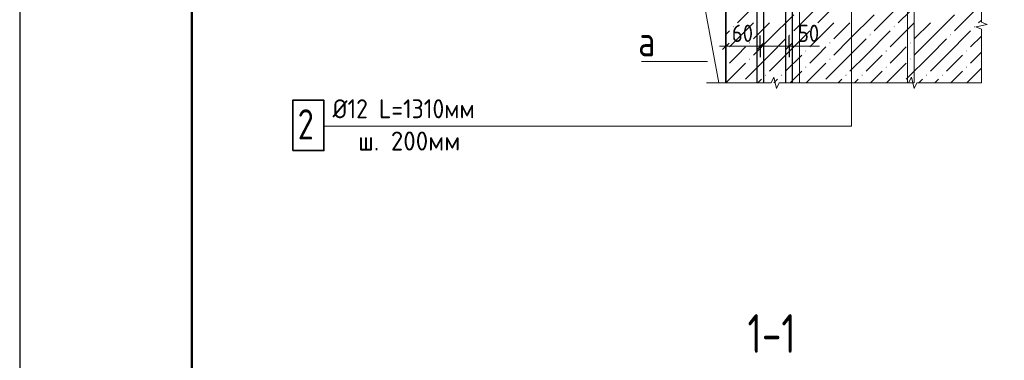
# Model space of a CAD drawing. Header units: millimetres. Extents: x 0 to 50400, y 0 to 35640.
# Tile 7 of 14: x 0 to 13715, y 21784 to 26525. Entities that reach past the tile are written whole.
import ezdxf

# ---------------------------------------------------------------- set-up
doc = ezdxf.new("R2010")
doc.units = ezdxf.units.MM
for name, color, linetype, lineweight in [('Standard', 7, 'Continuous', 25), ('Размерная линия_ общее', 7, 'Continuous', 13), ('Текст_ общее', 7, 'Continuous', 25)]:
    doc.layers.add(name, color=color, linetype=linetype, lineweight=lineweight)
doc.styles.add('ISOCPEUR', font='txt')

msp = doc.modelspace()

# ---------------------------------------------------------------- hatches: boundary and pattern name
at = {"layer": 'Standard', "linetype": 'Continuous', "lineweight": 13, "transparency": 33554687}
for points in [[(9934, 26425), (9941, 26433), (9949, 26425), (9941, 26418)], [(11054, 26425), (11061, 26433), (11069, 26425), (11061, 26418)], [(12174, 26425), (12181, 26433), (12189, 26425), (12181, 26418)], [(13294, 26425), (13301, 26433), (13309, 26425), (13301, 26418)], [(10158, 26201), (10165, 26209), (10173, 26201), (10165, 26194)], [(10718, 26313), (10725, 26321), (10733, 26313), (10725, 26306)], [(11278, 26201), (11285, 26209), (11293, 26201), (11285, 26194)], [(11838, 26313), (11845, 26321), (11853, 26313), (11845, 26306)], [(12398, 26201), (12405, 26209), (12413, 26201), (12405, 26194)], [(12958, 26313), (12965, 26321), (12973, 26313), (12965, 26306)], [(9836, 26091), (9837, 26089), (9836, 26088)], [(10942, 26089), (10949, 26097), (10957, 26089), (10949, 26082)], [(12062, 26089), (12069, 26097), (12077, 26089), (12069, 26082)], [(13182, 26089), (13189, 26097), (13197, 26089), (13189, 26082)], [(10158, 25977), (10165, 25985), (10173, 25977), (10165, 25970)], [(11278, 25977), (11285, 25985), (11293, 25977), (11285, 25970)], [(12398, 25977), (12405, 25985), (12413, 25977), (12405, 25970)], [(9836, 25867), (9837, 25865), (9836, 25864)], [(10942, 25865), (10949, 25873), (10957, 25865), (10949, 25858)], [(12062, 25865), (12069, 25873), (12077, 25865), (12069, 25858)], [(13182, 25865), (13189, 25873), (13197, 25865), (13189, 25858)], [(10050, 25646), (10053, 25649), (10057, 25646)], [(10382, 25753), (10389, 25761), (10397, 25753), (10389, 25746)], [(10606, 25753), (10613, 25761), (10621, 25753), (10613, 25746)], [(11170, 25646), (11173, 25649), (11177, 25646)], [(11502, 25753), (11509, 25761), (11517, 25753), (11509, 25746)], [(11726, 25753), (11733, 25761), (11741, 25753), (11733, 25746)], [(12290, 25646), (12293, 25649), (12297, 25646)], [(12622, 25753), (12629, 25761), (12637, 25753), (12629, 25746)], [(12846, 25753), (12853, 25761), (12861, 25753), (12853, 25746)]]:
    msp.add_hatch(color=7, dxfattribs=at).paths.add_polyline_path(points, flags=16)

# ---------------------------------------------------------------- linework, layer by layer
at = {"layer": 'Standard', "color": 7, "linetype": 'Continuous', "lineweight": 25, "transparency": 33554687}
for p, q in [((2400, 35040), (2400, 1270)), ((10268, 30990), (10268, 25646)), ((10668, 30990), (10668, 25646))]:
    msp.add_line(p, q, dxfattribs=at)
at = {"layer": 'Standard', "color": 7, "linetype": 'Continuous', "lineweight": 13, "transparency": 33554687}
for p, q in [((13396, 27238), (13396, 26490)), ((13396, 26490), (13476, 26458)), ((13476, 26458), (13316, 26426)), ((13316, 26426), (13396, 26394)), ((13396, 26394), (13396, 25646)), ((10716, 26155), (11140, 26155)), ((9579, 25942), (8659, 25942)), ((10504, 25726), (10466, 25646)), ((10543, 25566), (10504, 25726)), ((12420, 25726), (12381, 25646)), ((12458, 25566), (12420, 25726)), ((9566, 25646), (9566, 25646)), ((10466, 25646), (9566, 25646)), ((10581, 25646), (10543, 25566)), ((11481, 25646), (10581, 25646)), ((12381, 25646), (11481, 25646)), ((12496, 25646), (12458, 25566)), ((13396, 25646), (12496, 25646)), ((13396, 25646), (13396, 25646)), ((13396, 25646), (13396, 25646))]:
    msp.add_line(p, q, dxfattribs=at)
at = {"layer": 'Standard', "color": 254, "linetype": 'Continuous', "lineweight": 13, "transparency": 33554687}
for p, q in [((10333, 26817), (9997, 26481)), ((11453, 26817), (11117, 26481)), ((12573, 26817), (12237, 26481)), ((11117, 26705), (10781, 26369)), ((12237, 26705), (11901, 26369)), ((13357, 26705), (13021, 26369)), ((10221, 26481), (9885, 26145)), ((10445, 26481), (10221, 26257)), ((10445, 26257), (10781, 26593)), ((11341, 26481), (11005, 26145)), ((11565, 26481), (11341, 26257)), ((11565, 26257), (11901, 26593)), ((12461, 26481), (12125, 26145)), ((12685, 26481), (12461, 26257)), ((12685, 26257), (13021, 26593)), ((13396, 26520), (13357, 26481)), ((9836, 26319), (9885, 26369)), ((10669, 26033), (11005, 26369)), ((11789, 26033), (12125, 26369)), ((12909, 26033), (13245, 26369)), ((10445, 26257), (10221, 26033)), ((10669, 26257), (10445, 26033)), ((11565, 26257), (11341, 26033)), ((11789, 26257), (11565, 26033)), ((12685, 26257), (12461, 26033)), ((12909, 26257), (12685, 26033)), ((13396, 26296), (13245, 26145)), ((9997, 26033), (10109, 26145)), ((11117, 26033), (11229, 26145)), ((12237, 26033), (12349, 26145)), ((13357, 26033), (13396, 26072)), ((10109, 25921), (9836, 25647)), ((9885, 25921), (9997, 26033)), ((10445, 26033), (10109, 25697)), ((10669, 26033), (10445, 25809)), ((10893, 26033), (10669, 25809)), ((11229, 25921), (10954, 25646)), ((11005, 25921), (11117, 26033)), ((11565, 26033), (11229, 25697)), ((11789, 26033), (11565, 25809)), ((12013, 26033), (11789, 25809)), ((12349, 25921), (12074, 25646)), ((12125, 25921), (12237, 26033)), ((12685, 26033), (12349, 25697)), ((12909, 26033), (12685, 25809)), ((13133, 26033), (12909, 25809)), ((13245, 25921), (13357, 26033)), ((10893, 25809), (10730, 25646)), ((12013, 25809), (11850, 25646)), ((13133, 25809), (12970, 25646)), ((13396, 25848), (13194, 25646)), ((10333, 25697), (10282, 25646)), ((10506, 25646), (10557, 25697)), ((11453, 25697), (11402, 25646)), ((11626, 25646), (11677, 25697)), ((12573, 25697), (12522, 25646)), ((12746, 25646), (12797, 25697))]:
    msp.add_line(p, q, dxfattribs=at)
at = {"layer": 'Standard', "color": 7, "linetype": 'Continuous', "lineweight": 25, "transparency": 33554687}
msp.add_lwpolyline([(0, 0), (50400, 0), (50400, 35640), (0, 35640), (0, 0)], close=True, dxfattribs=at)
at = {"layer": 'Standard', "color": 7, "linetype": 'Continuous', "lineweight": 50, "transparency": 33554687}
msp.add_lwpolyline([(2400, 35040), (49800, 35040), (49800, 600), (2400, 600), (2400, 35040)], close=True, dxfattribs=at)
at = {"layer": 'Standard', "color": 7, "linetype": 'Continuous', "lineweight": 13, "transparency": 33554687}
for points in [[(10860, 32015), (10860, 25646), (10764, 25646), (10764, 32015), (10860, 32015)], [(12460, 32015), (12460, 25646), (12364, 25646), (12364, 32015), (12460, 32015)], [(9740, 25646), (9440, 27250), (7108, 27502)], [(4237, 25041), (11588, 25041), (11588, 26910)]]:
    msp.add_lwpolyline(points, dxfattribs=at)
at = {"layer": 'Standard', "color": 7, "linetype": 'Continuous', "lineweight": 25, "transparency": 33554687}
for points in [[(10364, 25646), (10364, 30990), (10268, 30990)], [(10764, 25646), (10764, 30990), (10668, 30990)]]:
    msp.add_lwpolyline(points, dxfattribs=at)
at = {"layer": 'Standard', "color": 7, "linetype": 'Continuous', "lineweight": 35, "transparency": 33554687}
msp.add_lwpolyline([(9836, 25646), (9836, 27646), (7108, 27646)], dxfattribs=at)
at = {"layer": 'Размерная линия_ общее', "color": 7, "linetype": 'Continuous', "lineweight": 25, "transparency": 33554687}
for p, q in [((9791, 26110), (9881, 26200)), ((10271, 26110), (10361, 26200)), ((10671, 26110), (10761, 26200))]:
    msp.add_line(p, q, dxfattribs=at)
at = {"layer": 'Размерная линия_ общее', "color": 253, "linetype": 'Continuous', "lineweight": -3, "true_color": 0xa0a0a0, "transparency": 33554687}
for p, q in [((9836, 26155), (9836, 26305)), ((10316, 26155), (10316, 26305)), ((10716, 26155), (10716, 26305)), ((9836, 26155), (9836, 26005)), ((10316, 26155), (10316, 26005)), ((10716, 26155), (10716, 26005))]:
    msp.add_line(p, q, dxfattribs=at)
at = {"layer": 'Размерная линия_ общее', "color": 7, "linetype": 'Continuous', "lineweight": 13, "transparency": 33554687}
for p, q in [((9836, 26155), (9746, 26155)), ((9836, 26155), (10316, 26155)), ((10316, 26155), (10716, 26155)), ((10716, 26155), (10806, 26155))]:
    msp.add_line(p, q, dxfattribs=at)
at = {"layer": 'Текст_ общее', "color": 7, "linetype": 'Continuous', "lineweight": 35, "transparency": 33554687}
msp.add_lwpolyline([(3803, 24704), (4237, 24704), (4237, 25404), (3803, 25404), (3803, 24704)], dxfattribs=at)

# ---------------------------------------------------------------- texts
at = {"layer": 'Standard', "color": 7, "linetype": 'Continuous', "lineweight": 35, "transparency": 33554687, "insert": (8615, 26016), "char_height": 420, "width": 503.77, "attachment_point": 7, "style": 'ISOCPEUR'}
msp.add_mtext('\\W0.80;а', dxfattribs=at)
at = {"layer": 'Standard', "color": 7, "linetype": 'Continuous', "lineweight": 25, "transparency": 33554687, "char_height": 264, "attachment_point": 7, "rotation": 359.9999, "style": 'ISOCPEUR'}
for s, insert, width in [('\\W0.91;Ø12 L=1310мм', (4358, 25153), 2284.13), ('\\W0.96;ш. 200мм', (4714, 24704), 1578.57)]:
    msp.add_mtext(s, dxfattribs=dict(at, insert=insert, width=width))
at = {"layer": 'Standard', "color": 7, "linetype": 'Continuous', "lineweight": 50, "transparency": 33554687, "insert": (10138, 21887), "char_height": 540, "width": 1117.19, "attachment_point": 7, "style": 'ISOCPEUR'}
msp.add_mtext('\\W0.74;1-1', dxfattribs=at)
at = {"layer": 'Размерная линия_ общее', "color": 7, "linetype": 'Continuous', "lineweight": 18, "transparency": 33554687, "char_height": 240, "attachment_point": 7, "style": 'ISOCPEUR'}
for s, insert, width in [('\\W0.87;60', (9920, 26215), 440.65), ('\\W0.87;50', (10841, 26215), 440.64)]:
    msp.add_mtext(s, dxfattribs=dict(at, insert=insert, width=width))
at = {"layer": 'Текст_ общее', "color": 7, "linetype": 'Continuous', "lineweight": 35, "transparency": 33554687, "insert": (3873, 24858), "char_height": 420, "width": 456.97, "attachment_point": 7, "rotation": 359.9999, "style": 'ISOCPEUR'}
msp.add_mtext('\\W0.78;2', dxfattribs=at)

doc.saveas('drawing.dxf')
